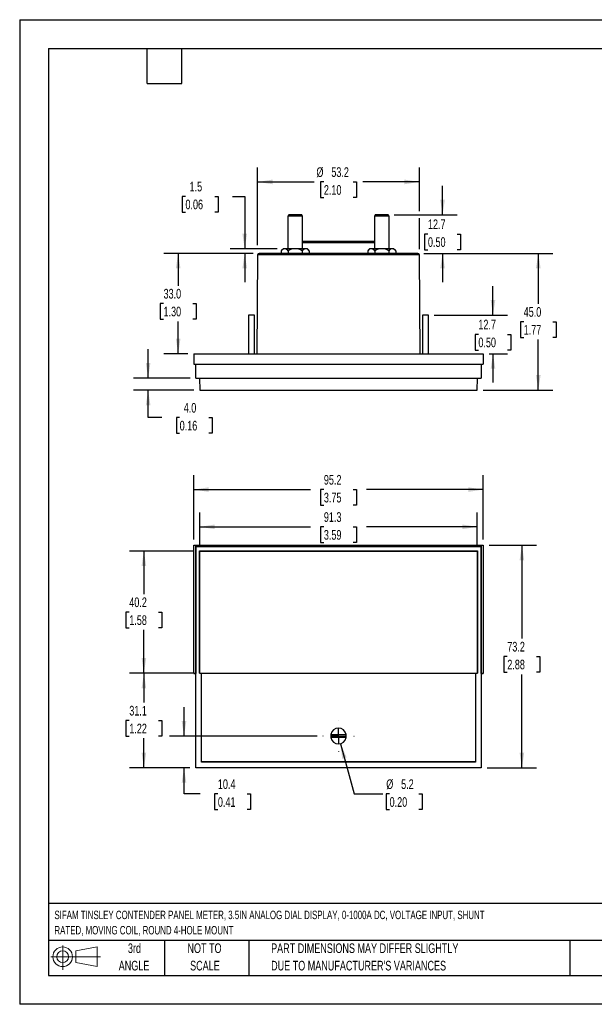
# Model space of a CAD drawing. Header units: millimetres. Extents: x 0 to 419, y 0 to 324.
# Tile 1 of 3: x 0 to 189, y 0 to 324. Entities that reach past the tile are written whole.
import ezdxf

# ---------------------------------------------------------------- set-up
doc = ezdxf.new("R2010")
doc.units = ezdxf.units.MM
doc.header["$LTSCALE"] = 1.5
doc.linetypes.add('CENTERX2', pattern=[20.32, 12.7, -2.54, 2.54, -2.54])
doc.layers.add('CENTER', color=40, linetype='CENTERX2')
doc.layers.add('SLD-DEFPOINTS', color=7, linetype='Continuous')
doc.layers.add('DIMENSIONS', color=140, linetype='Continuous', lineweight=25)
doc.layers.add('TEXT', color=140, linetype='Continuous', lineweight=25)
doc.styles.add('SLDTEXTSTYLE0', font='TXT', dxfattribs={"width": 0.7})
doc.dimstyles.new('SLDDIMSTYLE0', dxfattribs={"dimtxt": 3.237012, "dimasz": 4.953, "dimexe": 0, "dimexo": 0.0625, "dimgap": 0.809253, "dimtad": 0, "dimtih": 1, "dimtoh": 1, "dimrnd": 1e-09, "dimzin": 12, "dimdsep": 46, "dimtxsty": 'SLDTEXTSTYLE0', "dimsah": 1, "dimcen": 0.09, "dimadec": 0, "dimazin": 3, "dimtfac": 1, "dimtofl": 0, "dimtmove": 0, "dimatfit": 3, "dimfxl": 0, "dimfrac": 2, "dimtolj": 1, "dimtzin": 12, "dimarcsym": 0})
doc.dimstyles.new('SLDDIMSTYLE1', dxfattribs={"dimtxt": 3.237012, "dimasz": 4.953, "dimexe": 0, "dimexo": 0.0625, "dimgap": 0.809253, "dimtad": 0, "dimtih": 1, "dimtoh": 1, "dimrnd": 1e-09, "dimzin": 12, "dimdsep": 46, "dimtxsty": 'SLDTEXTSTYLE0', "dimsah": 1, "dimcen": 0.09, "dimadec": 0, "dimazin": 3, "dimtfac": 1, "dimtmove": 0, "dimatfit": 0, "dimfxl": 0, "dimfrac": 2, "dimtolj": 1, "dimtzin": 12, "dimarcsym": 0})
doc.dimstyles.new('SLDDIMSTYLE2', dxfattribs={"dimtxt": 3.237012, "dimasz": 4.953, "dimexe": 0, "dimexo": 0.0625, "dimgap": 0.809253, "dimtad": 0, "dimtih": 1, "dimtoh": 1, "dimrnd": 1e-09, "dimzin": 12, "dimdsep": 46, "dimtxsty": 'SLDTEXTSTYLE0', "dimsah": 1, "dimcen": 0, "dimadec": 0, "dimazin": 3, "dimtfac": 1, "dimtofl": 0, "dimtmove": 0, "dimatfit": 3, "dimfxl": 0, "dimfrac": 2, "dimtolj": 1, "dimtzin": 12, "dimarcsym": 0})
doc.dimstyles.new('SLDDIMSTYLE3', dxfattribs={"dimtxt": 3.237012, "dimasz": 4.953, "dimexe": 0, "dimexo": 0.0625, "dimgap": 0.809253, "dimtad": 0, "dimtih": 1, "dimtoh": 1, "dimrnd": 1e-09, "dimzin": 4, "dimdsep": 46, "dimtxsty": 'SLDTEXTSTYLE0', "dimsah": 1, "dimcen": 0.09, "dimadec": 0, "dimazin": 1, "dimtfac": 1, "dimtofl": 0, "dimtmove": 0, "dimatfit": 3, "dimfxl": 0, "dimfrac": 2, "dimtolj": 1, "dimtzin": 12, "dimarcsym": 0})
doc.dimstyles.new('SLDDIMSTYLE4', dxfattribs={"dimtxt": 3.237012, "dimasz": 4.953, "dimexe": 0, "dimexo": 0.0625, "dimgap": 0.809253, "dimtad": 0, "dimtih": 1, "dimtoh": 1, "dimrnd": 1e-09, "dimzin": 4, "dimdsep": 46, "dimtxsty": 'SLDTEXTSTYLE0', "dimsah": 1, "dimcen": 0.09, "dimadec": 0, "dimazin": 1, "dimtfac": 1, "dimtmove": 0, "dimatfit": 0, "dimfxl": 0, "dimfrac": 2, "dimtolj": 1, "dimtzin": 12, "dimarcsym": 0})

# ---------------------------------------------------------------- blocks, each defined once
blk = doc.blocks.new('Block11')
at = {"color": 7, "linetype": 'Continuous', "lineweight": 18}
for p, q in [((3.88, 7.97), (3.88, 0)), ((8.22, 6.25), (15.26, 7.55)), ((15.26, 7.55), (15.26, 1.1)), ((0, 4.32), (16.31, 4.32)), ((8.22, 2.39), (8.22, 6.25)), ((8.22, 2.39), (15.26, 1.1))]:
    blk.add_line(p, q, dxfattribs=at)
for radius in [3.23, 1.93]:
    blk.add_circle((3.88, 4.32), radius, dxfattribs=at)
blk = doc.blocks.new('Block12')
at = {"layer": 'SLD-DEFPOINTS'}
blk.add_blockref('Block11', (0, 0), dxfattribs=at)
blk = doc.blocks.new('SW_NOTE_0')
at = {"layer": 'TEXT', "color": 0, "linetype": 'CENTERX2', "lineweight": 18, "char_height": 2.775, "attachment_point": 1, "style": 'SLDTEXTSTYLE0'}
for s, insert in [('SIFAM TINSLEY CONTENDER PANEL METER, 3.5IN ANALOG DIAL DISPLAY, 0-1000A DC, VOLTAGE INPUT, SHUNT', (0, 3.58)), ('RATED, MOVING COIL, ROUND 4-HOLE MOUNT', (0, -1.45))]:
    blk.add_mtext(s, dxfattribs=dict(at, insert=insert))
blk = doc.blocks.new('SW_NOTE_0_3')
at = {"layer": 'TEXT', "color": 0, "linetype": 'CENTERX2', "lineweight": 18, "char_height": 3.175, "attachment_point": 1, "style": 'SLDTEXTSTYLE0'}
for s, insert in [('PART DIMENSIONS MAY DIFFER SLIGHTLY', (0, 4.09)), ("DUE TO MANUFACTURER'S VARIANCES", (0, -1.64))]:
    blk.add_mtext(s, dxfattribs=dict(at, insert=insert))
blk = doc.blocks.new('SW_NOTE_0_4')
at = {"layer": 'TEXT', "color": 0, "linetype": 'CENTERX2', "lineweight": 18, "char_height": 3.175, "attachment_point": 2, "style": 'SLDTEXTSTYLE0'}
for s, insert in [('NOT TO', (7.89, 4.09)), ('SCALE', (8.03, -1.64))]:
    blk.add_mtext(s, dxfattribs=dict(at, insert=insert))
blk = doc.blocks.new('SW_NOTE_0_5')
at = {"layer": 'TEXT', "color": 0, "linetype": 'CENTERX2', "lineweight": 18, "char_height": 3.175, "attachment_point": 2, "style": 'SLDTEXTSTYLE0'}
for s, insert in [('3rd', (3.47, 4.09)), ('ANGLE', (3.33, -1.64))]:
    blk.add_mtext(s, dxfattribs=dict(at, insert=insert))
blk = doc.blocks.new('_D')
at = {"layer": 'DIMENSIONS'}
for p, q in [((154.35, 151.01), (169.92, 151.01)), ((165.16, 151.01), (165.16, 120.27)), ((160.35, 114.4), (159.26, 114.4)), ((159.26, 114.4), (159.26, 109.26)), ((169.97, 114.4), (171.06, 114.4)), ((171.06, 114.4), (171.06, 109.26)), ((159.26, 109.26), (160.35, 109.26)), ((165.16, 77.8), (165.16, 108.53)), ((171.06, 109.26), (169.97, 109.26)), ((153.7, 77.8), (169.92, 77.8))]:
    blk.add_line(p, q, dxfattribs=at)
for points in [[(165.16, 151.01), (164.4, 146.05), (165.92, 146.05)], [(165.16, 77.8), (165.92, 82.75), (164.4, 82.75)]]:
    blk.add_solid(points, dxfattribs=at)
at = {"layer": 'DIMENSIONS', "char_height": 3.175, "attachment_point": 1, "style": 'SLDTEXTSTYLE0'}
for s, insert in [('73.2', (160.35, 119.22)), ('2.88', (160.35, 113.35))]:
    blk.add_mtext(s, dxfattribs=dict(at, insert=insert))
blk = doc.blocks.new('_D_1')
at = {"layer": 'DIMENSIONS'}
for p, q in [((57.24, 152.91), (57.24, 174.06)), ((152.44, 152.91), (152.44, 174.06)), ((57.24, 169.3), (95.65, 169.3)), ((100.03, 169.3), (98.94, 169.3)), ((98.94, 169.3), (98.94, 164.15)), ((109.65, 169.3), (110.74, 169.3)), ((110.74, 169.3), (110.74, 164.15)), ((152.44, 169.3), (114.04, 169.3)), ((98.94, 164.15), (100.03, 164.15)), ((110.74, 164.15), (109.65, 164.15))]:
    blk.add_line(p, q, dxfattribs=at)
for points in [[(57.24, 169.3), (62.19, 168.54), (62.19, 170.06)], [(152.44, 169.3), (147.49, 170.06), (147.49, 168.54)]]:
    blk.add_solid(points, dxfattribs=at)
at = {"layer": 'DIMENSIONS', "char_height": 3.175, "attachment_point": 1, "style": 'SLDTEXTSTYLE0'}
for s, insert in [('95.2', (100.03, 174.12)), ('3.75', (100.03, 168.25))]:
    blk.add_mtext(s, dxfattribs=dict(at, insert=insert))
blk = doc.blocks.new('_D_2')
at = {"layer": 'DIMENSIONS'}
for p, q in [((57.29, 108.91), (36.09, 108.91)), ((40.85, 108.91), (40.85, 99.22)), ((36.04, 93.36), (34.96, 93.36)), ((34.96, 93.36), (34.96, 88.21)), ((45.66, 93.36), (46.75, 93.36)), ((46.75, 93.36), (46.75, 88.21)), ((34.96, 88.21), (36.04, 88.21)), ((40.85, 77.8), (40.85, 87.49)), ((46.75, 88.21), (45.66, 88.21)), ((55.98, 77.8), (36.09, 77.8))]:
    blk.add_line(p, q, dxfattribs=at)
for points in [[(40.85, 108.91), (40.09, 103.96), (41.61, 103.96)], [(40.85, 77.8), (41.61, 82.75), (40.09, 82.75)]]:
    blk.add_solid(points, dxfattribs=at)
at = {"layer": 'DIMENSIONS', "char_height": 3.175, "attachment_point": 1, "style": 'SLDTEXTSTYLE0'}
for s, insert in [('31.1', (36.04, 98.17)), ('1.22', (36.04, 92.3))]:
    blk.add_mtext(s, dxfattribs=dict(at, insert=insert))
blk = doc.blocks.new('_D_3')
at = {"layer": 'DIMENSIONS'}
for p, q in [((57.29, 149.1), (36.09, 149.1)), ((40.85, 149.1), (40.85, 134.87)), ((36.04, 129.01), (34.96, 129.01)), ((34.96, 129.01), (34.96, 123.86)), ((45.66, 129.01), (46.75, 129.01)), ((46.75, 129.01), (46.75, 123.86)), ((34.96, 123.86), (36.04, 123.86)), ((40.85, 108.91), (40.85, 123.14)), ((46.75, 123.86), (45.66, 123.86)), ((57.29, 108.91), (36.09, 108.91))]:
    blk.add_line(p, q, dxfattribs=at)
for points in [[(40.85, 149.1), (40.09, 144.15), (41.61, 144.15)], [(40.85, 108.91), (41.61, 113.86), (40.09, 113.86)]]:
    blk.add_solid(points, dxfattribs=at)
at = {"layer": 'DIMENSIONS', "char_height": 3.175, "attachment_point": 1, "style": 'SLDTEXTSTYLE0'}
for s, insert in [('40.2', (36.04, 133.82)), ('1.58', (36.04, 127.95))]:
    blk.add_mtext(s, dxfattribs=dict(at, insert=insert))
blk = doc.blocks.new('_D_4')
at = {"layer": 'DIMENSIONS'}
for p, q in [((54.04, 88.24), (54.04, 97.76)), ((97.8, 88.24), (49.28, 88.24)), ((55.98, 77.8), (49.28, 77.8)), ((54.04, 69.18), (54.04, 77.8)), ((59.34, 69.18), (54.04, 69.18)), ((65.18, 69.18), (64.09, 69.18)), ((64.09, 69.18), (64.09, 64.04)), ((74.8, 69.18), (75.88, 69.18)), ((75.88, 69.18), (75.88, 64.04)), ((64.09, 64.04), (65.18, 64.04)), ((75.88, 64.04), (74.8, 64.04))]:
    blk.add_line(p, q, dxfattribs=at)
for points in [[(54.04, 88.24), (54.81, 93.19), (53.28, 93.19)], [(54.04, 77.8), (53.28, 72.85), (54.81, 72.85)]]:
    blk.add_solid(points, dxfattribs=at)
at = {"layer": 'DIMENSIONS', "char_height": 3.175, "attachment_point": 1, "style": 'SLDTEXTSTYLE0'}
for s, insert in [('10.4', (65.18, 74)), ('0.41', (65.18, 68.13))]:
    blk.add_mtext(s, dxfattribs=dict(at, insert=insert))
blk = doc.blocks.new('_D_5')
at = {"layer": 'DIMENSIONS'}
for p, q in [((59.2, 151.01), (59.2, 161.81)), ((150.49, 151.01), (150.49, 161.81)), ((59.2, 157.05), (95.65, 157.05)), ((100.03, 157.05), (98.94, 157.05)), ((98.94, 157.05), (98.94, 151.9)), ((109.65, 157.05), (110.74, 157.05)), ((110.74, 157.05), (110.74, 151.9)), ((150.49, 157.05), (114.04, 157.05)), ((98.94, 151.9), (100.03, 151.9)), ((110.74, 151.9), (109.65, 151.9))]:
    blk.add_line(p, q, dxfattribs=at)
for points in [[(59.2, 157.05), (64.15, 156.28), (64.15, 157.81)], [(150.49, 157.05), (145.53, 157.81), (145.53, 156.28)]]:
    blk.add_solid(points, dxfattribs=at)
at = {"layer": 'DIMENSIONS', "char_height": 3.175, "attachment_point": 1, "style": 'SLDTEXTSTYLE0'}
for s, insert in [('91.3', (100.03, 161.86)), ('3.59', (100.03, 155.99))]:
    blk.add_mtext(s, dxfattribs=dict(at, insert=insert))
blk = doc.blocks.new('_D_6')
at = {"layer": 'DIMENSIONS'}
for p, q in [((105.51, 85.72), (109.95, 69.18)), ((109.95, 69.18), (119.47, 69.18)), ((121.65, 69.18), (120.56, 69.18)), ((120.56, 69.18), (120.56, 64.04)), ((131.26, 69.18), (132.35, 69.18)), ((132.35, 69.18), (132.35, 64.04)), ((120.56, 64.04), (121.65, 64.04)), ((132.35, 64.04), (131.26, 64.04))]:
    blk.add_line(p, q, dxfattribs=at)
blk.add_solid([(105.51, 85.72), (106.06, 80.74), (107.53, 81.14)], dxfattribs=at)
at = {"layer": 'DIMENSIONS', "char_height": 3.175, "attachment_point": 1, "style": 'SLDTEXTSTYLE0'}
for s, insert in [('%%c', (120.55, 74)), ('5.2', (125.44, 74)), ('0.20', (121.65, 68.13))]:
    blk.add_mtext(s, dxfattribs=dict(at, insert=insert))
blk = doc.blocks.new('SW_CENTERMARKSYMBOL_0')
at = {"layer": 'CENTER', "color": 0}
for p, q in [((0, 5.08), (0, 5.14)), ((-5.08, 0), (-5.14, 0)), ((0, 0), (-2.54, 0)), ((0, 0), (0, 2.54)), ((0, 0), (0, -2.54)), ((0, 0), (2.54, 0)), ((5.08, 0), (5.14, 0)), ((0, -5.08), (0, -5.14))]:
    blk.add_line(p, q, dxfattribs=at)
blk = doc.blocks.new('_D_7')
at = {"layer": 'DIMENSIONS'}
for p, q in [((139.07, 259.7), (139.07, 269.23)), ((123.12, 259.7), (143.83, 259.7)), ((134.26, 253.35), (133.17, 253.35)), ((133.17, 253.35), (133.17, 248.21)), ((143.88, 253.35), (144.96, 253.35)), ((144.96, 253.35), (144.96, 248.21)), ((132.86, 247), (143.83, 247)), ((133.17, 248.21), (134.26, 248.21)), ((139.07, 247), (139.07, 237.48)), ((144.96, 248.21), (143.88, 248.21))]:
    blk.add_line(p, q, dxfattribs=at)
for points in [[(139.07, 259.7), (139.83, 264.65), (138.31, 264.65)], [(139.07, 247), (138.31, 242.05), (139.83, 242.05)]]:
    blk.add_solid(points, dxfattribs=at)
at = {"layer": 'DIMENSIONS', "char_height": 3.175, "attachment_point": 1, "style": 'SLDTEXTSTYLE0'}
for s, insert in [('12.7', (134.26, 258.17)), ('0.50', (134.26, 252.3))]:
    blk.add_mtext(s, dxfattribs=dict(at, insert=insert))
blk = doc.blocks.new('_D_8')
at = {"layer": 'DIMENSIONS'}
for p, q in [((78.23, 249.64), (78.23, 275.26)), ((131.46, 260.84), (131.46, 275.26)), ((78.23, 270.49), (96.86, 270.49)), ((100.03, 270.49), (98.94, 270.49)), ((98.94, 270.49), (98.94, 265.35)), ((109.65, 270.49), (110.74, 270.49)), ((110.74, 270.49), (110.74, 265.35)), ((131.46, 270.49), (112.82, 270.49)), ((98.94, 265.35), (100.03, 265.35)), ((110.74, 265.35), (109.65, 265.35)), ((131.46, 248.41), (131.46, 258.56))]:
    blk.add_line(p, q, dxfattribs=at)
for points in [[(78.23, 270.49), (83.18, 269.73), (83.18, 271.26)], [(131.46, 270.49), (126.5, 271.26), (126.5, 269.73)]]:
    blk.add_solid(points, dxfattribs=at)
at = {"layer": 'DIMENSIONS', "char_height": 3.175, "attachment_point": 1, "style": 'SLDTEXTSTYLE0'}
for s, insert in [('%%c', (97.59, 275.31)), ('53.2', (102.48, 275.31)), ('2.10', (100.03, 269.44))]:
    blk.add_mtext(s, dxfattribs=dict(at, insert=insert))
blk = doc.blocks.new('_D_9')
at = {"layer": 'DIMENSIONS'}
for p, q in [((54.51, 265.73), (53.42, 265.73)), ((53.42, 265.73), (53.42, 260.59)), ((64.13, 265.73), (65.22, 265.73)), ((65.22, 265.73), (65.22, 260.59)), ((69.96, 265.73), (74, 265.73)), ((74, 265.73), (74, 248.5)), ((53.42, 260.59), (54.51, 260.59)), ((65.22, 260.59), (64.13, 260.59)), ((84.71, 248.5), (69.24, 248.5)), ((76.82, 247), (69.24, 247)), ((74, 247), (74, 237.48))]:
    blk.add_line(p, q, dxfattribs=at)
for points in [[(74, 248.5), (74.76, 253.45), (73.24, 253.45)], [(74, 247), (73.24, 242.05), (74.76, 242.05)]]:
    blk.add_solid(points, dxfattribs=at)
at = {"layer": 'DIMENSIONS', "char_height": 3.175, "attachment_point": 1, "style": 'SLDTEXTSTYLE0'}
for s, insert in [('1.5', (55.86, 270.55)), ('0.06', (54.51, 264.68))]:
    blk.add_mtext(s, dxfattribs=dict(at, insert=insert))
blk = doc.blocks.new('_D_10')
at = {"layer": 'DIMENSIONS'}
for p, q in [((76.82, 247), (47.36, 247)), ((52.12, 247), (52.12, 236.37)), ((47.31, 230.5), (46.22, 230.5)), ((46.22, 230.5), (46.22, 225.36)), ((56.93, 230.5), (58.02, 230.5)), ((58.02, 230.5), (58.02, 225.36)), ((46.22, 225.36), (47.31, 225.36)), ((52.12, 214), (52.12, 224.63)), ((58.02, 225.36), (56.93, 225.36)), ((55.34, 214), (47.36, 214))]:
    blk.add_line(p, q, dxfattribs=at)
for points in [[(52.12, 247), (51.36, 242.05), (52.88, 242.05)], [(52.12, 214), (52.88, 218.95), (51.36, 218.95)]]:
    blk.add_solid(points, dxfattribs=at)
at = {"layer": 'DIMENSIONS', "char_height": 3.175, "attachment_point": 1, "style": 'SLDTEXTSTYLE0'}
for s, insert in [('33.0', (47.31, 235.32)), ('1.30', (47.31, 229.45))]:
    blk.add_mtext(s, dxfattribs=dict(at, insert=insert))
blk = doc.blocks.new('_D_11')
at = {"layer": 'DIMENSIONS'}
for p, q in [((132.86, 247), (175.31, 247)), ((170.55, 247), (170.55, 230.37)), ((165.74, 224.5), (164.65, 224.5)), ((164.65, 224.5), (164.65, 219.36)), ((175.36, 224.5), (176.44, 224.5)), ((176.44, 224.5), (176.44, 219.36)), ((164.65, 219.36), (165.74, 219.36)), ((170.55, 202), (170.55, 218.63)), ((176.44, 219.36), (175.36, 219.36)), ((152.39, 202), (175.31, 202))]:
    blk.add_line(p, q, dxfattribs=at)
for points in [[(170.55, 247), (169.78, 242.05), (171.31, 242.05)], [(170.55, 202), (171.31, 206.95), (169.78, 206.95)]]:
    blk.add_solid(points, dxfattribs=at)
at = {"layer": 'DIMENSIONS', "char_height": 3.175, "attachment_point": 1, "style": 'SLDTEXTSTYLE0'}
for s, insert in [('45.0', (165.74, 229.32)), ('1.77', (165.74, 223.45))]:
    blk.add_mtext(s, dxfattribs=dict(at, insert=insert))
blk = doc.blocks.new('_D_12')
at = {"layer": 'DIMENSIONS'}
for p, q in [((155.65, 226.7), (155.65, 236.23)), ((136.32, 226.7), (160.41, 226.7)), ((150.84, 220.35), (149.76, 220.35)), ((149.76, 220.35), (149.76, 215.21)), ((160.46, 220.35), (161.55, 220.35)), ((161.55, 220.35), (161.55, 215.21)), ((149.76, 215.21), (150.84, 215.21)), ((154.35, 214), (160.41, 214)), ((155.65, 214), (155.65, 204.48)), ((161.55, 215.21), (160.46, 215.21))]:
    blk.add_line(p, q, dxfattribs=at)
for points in [[(155.65, 226.7), (156.41, 231.65), (154.89, 231.65)], [(155.65, 214), (154.89, 209.05), (156.41, 209.05)]]:
    blk.add_solid(points, dxfattribs=at)
at = {"layer": 'DIMENSIONS', "char_height": 3.175, "attachment_point": 1, "style": 'SLDTEXTSTYLE0'}
for s, insert in [('12.7', (150.84, 225.17)), ('0.50', (150.84, 219.3))]:
    blk.add_mtext(s, dxfattribs=dict(at, insert=insert))
blk = doc.blocks.new('_D_13')
at = {"layer": 'DIMENSIONS'}
for p, q in [((42.24, 206), (42.24, 215.53)), ((56.01, 206), (37.48, 206)), ((57.29, 202), (37.48, 202)), ((42.24, 192.97), (42.24, 202)), ((46.77, 192.97), (42.24, 192.97)), ((52.61, 192.97), (51.52, 192.97)), ((51.52, 192.97), (51.52, 187.83)), ((62.23, 192.97), (63.31, 192.97)), ((63.31, 192.97), (63.31, 187.83)), ((51.52, 187.83), (52.61, 187.83)), ((63.31, 187.83), (62.23, 187.83))]:
    blk.add_line(p, q, dxfattribs=at)
for points in [[(42.24, 206), (43, 210.95), (41.48, 210.95)], [(42.24, 202), (41.48, 197.05), (43, 197.05)]]:
    blk.add_solid(points, dxfattribs=at)
at = {"layer": 'DIMENSIONS', "char_height": 3.175, "attachment_point": 1, "style": 'SLDTEXTSTYLE0'}
for s, insert in [('4.0', (53.95, 197.79)), ('0.16', (52.61, 191.92))]:
    blk.add_mtext(s, dxfattribs=dict(at, insert=insert))

msp = doc.modelspace()

# ---------------------------------------------------------------- linework, layer by layer
at = {"color": 7, "linetype": 'Continuous'}
for p, q in [((0.004, 323.854), (0.004, 0.004)), ((0.004, 323.854), (419.104, 323.854)), ((419.104, 0.004), (0.004, 0.004))]:
    msp.add_line(p, q, dxfattribs=at)
for p, q in [((88.467, 259.702), (88.217, 259.269)), ((88.217, 259.269), (88.217, 248.502)), ((91.823, 259.269), (88.217, 259.269)), ((91.697, 259.702), (88.467, 259.702)), ((92.767, 259.702), (91.697, 259.702)), ((93.017, 259.269), (91.823, 259.269)), ((93.017, 259.269), (92.767, 259.702)), ((93.017, 248.502), (93.017, 259.269)), ((116.915, 259.702), (116.665, 259.269)), ((116.665, 259.269), (116.665, 248.502)), ((121.465, 259.269), (116.665, 259.269)), ((121.215, 259.702), (116.915, 259.702)), ((121.465, 259.269), (121.215, 259.702)), ((121.465, 248.502), (121.465, 259.269)), ((93.017, 251.002), (116.665, 251.002)), ((116.665, 250.506), (93.017, 250.506)), ((78.227, 246.506), (77.943, 214.002)), ((131.455, 246.506), (78.227, 246.506)), ((130.951, 247.002), (78.731, 247.002)), ((86.617, 248.502), (85.998, 247.883)), ((85.998, 247.883), (85.998, 247.002)), ((87.153, 248.502), (86.617, 248.502)), ((90.617, 248.502), (87.153, 248.502)), ((88.308, 247.883), (88.308, 247.002)), ((94.081, 248.502), (90.617, 248.502)), ((92.927, 247.883), (92.927, 247.002)), ((94.617, 248.502), (94.081, 248.502)), ((95.236, 247.883), (94.617, 248.502)), ((95.236, 247.883), (95.236, 247.002)), ((115.065, 248.502), (114.446, 247.883)), ((114.446, 247.883), (114.446, 247.002)), ((115.601, 248.502), (115.065, 248.502)), ((119.065, 248.502), (115.601, 248.502)), ((116.756, 247.883), (116.756, 247.002)), ((122.529, 248.502), (119.065, 248.502)), ((121.375, 247.883), (121.375, 247.002)), ((123.065, 248.502), (122.529, 248.502)), ((123.684, 247.883), (123.065, 248.502)), ((123.684, 247.883), (123.684, 247.002)), ((131.739, 214.002), (131.455, 246.506)), ((75.266, 226.702), (75.266, 214.002)), ((77.19, 226.702), (75.266, 226.702)), ((77.266, 226.702), (77.19, 226.702)), ((77.266, 214.002), (77.266, 226.702)), ((132.416, 226.702), (132.416, 214.002)), ((134.34, 226.702), (132.416, 226.702)), ((134.416, 226.702), (134.34, 226.702)), ((134.416, 214.002), (134.416, 226.702)), ((57.241, 214.002), (57.272, 210.502)), ((57.241, 214.002), (152.441, 214.002)), ((152.441, 214.002), (152.411, 210.502)), ((57.272, 210.502), (152.411, 210.502)), ((57.911, 206.002), (57.872, 210.502)), ((151.811, 210.502), (151.771, 206.002)), ((57.911, 206.002), (151.771, 206.002)), ((59.161, 206.002), (59.196, 202.002)), ((150.486, 202.002), (150.521, 206.002)), ((59.196, 202.002), (150.486, 202.002)), ((57.241, 151.005), (57.272, 150.975)), ((57.241, 151.005), (152.441, 151.005)), ((57.241, 108.805), (57.241, 151.005)), ((57.272, 108.836), (57.272, 150.975)), ((57.272, 150.975), (152.411, 150.975)), ((57.911, 150.635), (57.872, 150.675)), ((151.811, 150.675), (57.872, 150.675)), ((57.872, 150.675), (57.872, 108.836)), ((57.911, 77.825), (57.911, 150.635)), ((57.911, 150.635), (151.771, 150.635)), ((59.161, 149.135), (59.196, 149.1)), ((59.161, 149.135), (150.521, 149.135)), ((59.161, 108.875), (59.161, 149.135)), ((59.196, 108.91), (59.196, 149.1)), ((59.196, 149.1), (150.486, 149.1)), ((150.486, 149.1), (150.521, 149.135)), ((150.486, 149.1), (150.486, 108.91)), ((150.521, 149.135), (150.521, 108.875)), ((151.811, 150.675), (151.771, 150.635)), ((151.771, 150.635), (151.771, 77.825)), ((151.811, 108.836), (151.811, 150.675)), ((152.441, 151.005), (152.411, 150.975)), ((152.411, 150.975), (152.411, 108.836)), ((152.441, 151.005), (152.441, 108.805)), ((57.241, 108.805), (57.272, 108.836)), ((57.241, 108.805), (57.886, 108.805)), ((57.872, 108.836), (57.272, 108.836)), ((57.886, 108.851), (57.872, 108.836)), ((57.886, 77.801), (57.886, 108.851)), ((59.161, 108.875), (59.196, 108.91)), ((59.161, 108.875), (59.761, 108.875)), ((59.196, 108.91), (150.486, 108.91)), ((59.789, 108.903), (59.761, 108.875)), ((59.761, 79.675), (59.761, 108.875)), ((59.789, 108.903), (149.893, 108.903)), ((59.789, 79.703), (59.789, 108.903)), ((149.921, 108.875), (149.893, 108.903)), ((149.893, 108.903), (149.893, 79.703)), ((149.921, 108.875), (150.521, 108.875)), ((149.921, 108.875), (149.921, 79.675)), ((150.486, 108.91), (150.521, 108.875)), ((151.796, 108.851), (151.796, 77.801)), ((151.796, 108.851), (151.811, 108.836)), ((151.796, 108.805), (152.441, 108.805)), ((152.411, 108.836), (151.811, 108.836)), ((152.411, 108.836), (152.441, 108.805)), ((107.389, 87.717), (102.286, 87.754)), ((102.293, 88.754), (107.396, 88.717)), ((57.886, 77.801), (57.911, 77.825)), ((151.796, 77.801), (57.886, 77.801)), ((151.771, 77.825), (57.911, 77.825)), ((59.761, 79.675), (59.789, 79.703)), ((149.921, 79.675), (59.761, 79.675)), ((149.893, 79.703), (59.789, 79.703)), ((149.921, 79.675), (149.893, 79.703)), ((151.796, 77.801), (151.771, 77.825))]:
    msp.add_line(p, q)
for centre, radius, start, end in [((78.727, 246.502), 0.5, 90, 179.5), ((87.274, 246.89), 1.617, 94.28589, 142.08768), ((86.993, 246.816), 1.694, 39.05892, 84.56751), ((90.714, 243.522), 4.98, 91.11204, 118.88796), ((90.489, 243.404), 5.099, 61.4414, 88.5586), ((94.202, 246.89), 1.617, 94.28589, 142.08768), ((93.921, 246.816), 1.694, 39.05892, 84.56751), ((115.722, 246.89), 1.617, 94.28589, 142.08768), ((115.441, 246.816), 1.694, 39.05892, 84.56751), ((119.162, 243.522), 4.98, 91.11204, 118.88796), ((118.937, 243.404), 5.099, 61.4414, 88.5586), ((122.65, 246.89), 1.617, 94.28589, 142.08768), ((122.369, 246.816), 1.694, 39.05892, 84.56751), ((130.955, 246.502), 0.5, 0.5, 90), ((104.841, 88.235), 2.6, 10.67249, 168.49751), ((104.841, 88.235), 2.6, 190.67249, 348.49751), ((104.841, 88.235), 2.55, 168.27727, 190.89273), ((104.841, 88.235), 2.55, 348.27727, 10.89273)]:
    msp.add_arc(centre, radius, start, end)
at = {"layer": 'TEXT'}
for p, q in [((9.525, 314.325), (409.575, 314.325)), ((9.525, 314.325), (9.525, 9.525)), ((41.91, 302.895), (41.91, 314.325)), ((53.34, 302.895), (53.34, 314.325)), ((41.91, 302.895), (53.34, 302.895)), ((409.575, 33.189), (9.525, 33.189)), ((409.575, 20.955), (9.525, 20.955)), ((47.625, 20.955), (47.625, 9.525)), ((75.317, 20.955), (75.317, 9.525)), ((180.97, 20.955), (180.97, 9.525)), ((9.525, 9.525), (409.575, 9.525))]:
    msp.add_line(p, q, dxfattribs=at)

# ---------------------------------------------------------------- block references
at = {"layer": 'CENTER'}
msp.add_blockref('SW_CENTERMARKSYMBOL_0', (104.841, 88.235), dxfattribs=at)
at = {"layer": 'SLD-DEFPOINTS'}
msp.add_blockref('Block12', (10.257, 11.331), dxfattribs=at)
at = {"layer": 'TEXT', "linetype": 'CENTERX2', "lineweight": 18}
for name, p in [('SW_NOTE_0', (11.42, 27.217)), ('SW_NOTE_0_5', (34.271, 15.953)), ('SW_NOTE_0_4', (52.886, 15.953)), ('SW_NOTE_0_3', (82.679, 15.953))]:
    msp.add_blockref(name, p, dxfattribs=at)

# ---------------------------------------------------------------- dimensions: what is measured, and where the dimension line sits
at = {"layer": 'DIMENSIONS'}
dim = msp.add_linear_dim(base=(78.227, 270.493), p1=(131.455, 246.506), p2=(78.227, 246.506), text='%%c<>', dimstyle='SLDDIMSTYLE0', dxfattribs=at)
dim.commit()
dim.dimension.update_dxf_attribs({"geometry": '_D_8', "text_midpoint": (104.841, 270.493), "dimtype": 160})
for base, p1, p2, dimstyle, picture, middle in [((73.998, 247.002), (86.617, 248.502), (78.727, 247.002), 'SLDDIMSTYLE1', '_D_9', (73.998, 265.733)), ((139.067, 259.702), (130.955, 247.002), (121.215, 259.702), 'SLDDIMSTYLE1', '_D_7', (139.067, 253.352)), ((52.121, 214.002), (78.727, 247.002), (57.241, 214.002), 'SLDDIMSTYLE3', '_D_10', (52.121, 230.502)), ((170.547, 202.002), (130.955, 247.002), (150.486, 202.002), 'SLDDIMSTYLE3', '_D_11', (170.547, 224.502)), ((155.652, 226.702), (152.441, 214.002), (134.416, 226.702), 'SLDDIMSTYLE1', '_D_12', (155.652, 220.352)), ((42.241, 202.002), (57.911, 206.002), (59.196, 202.002), 'SLDDIMSTYLE4', '_D_13', (42.241, 192.972)), ((40.853, 108.91), (59.196, 149.1), (59.196, 108.91), 'SLDDIMSTYLE0', '_D_3', (40.853, 129.005)), ((165.16, 77.801), (152.441, 151.005), (151.796, 77.801), 'SLDDIMSTYLE0', '_D', (165.16, 114.403)), ((40.853, 108.91), (57.886, 77.801), (59.196, 108.91), 'SLDDIMSTYLE0', '_D_2', (40.853, 93.355)), ((54.045, 77.801), (99.701, 88.235), (57.886, 77.801), 'SLDDIMSTYLE1', '_D_4', (54.045, 69.181))]:
    dim = msp.add_linear_dim(base=base, p1=p1, p2=p2, angle=90, dimstyle=dimstyle, dxfattribs=at)
    dim.commit()
    dim.dimension.update_dxf_attribs({"geometry": picture, "text_midpoint": middle, "dimtype": 160})
for base, p1, p2, picture, middle in [((152.441, 169.299), (57.241, 151.005), (152.441, 151.005), '_D_1', (104.841, 169.299)), ((150.486, 157.045), (59.196, 149.1), (150.486, 149.1), '_D_5', (104.841, 157.045))]:
    dim = msp.add_linear_dim(base=base, p1=p1, p2=p2, dimstyle='SLDDIMSTYLE0', dxfattribs=at)
    dim.commit()
    dim.dimension.update_dxf_attribs({"geometry": picture, "text_midpoint": middle, "dimtype": 160})
dim = msp.add_diameter_dim_2p(p1=(104.168, 90.747), p2=(105.514, 85.724), dimstyle='SLDDIMSTYLE2', dxfattribs=at)
dim.commit()
dim.dimension.update_dxf_attribs({"geometry": '_D_6', "text_midpoint": (126.455, 69.181), "dimtype": 163})

doc.saveas('drawing.dxf')
